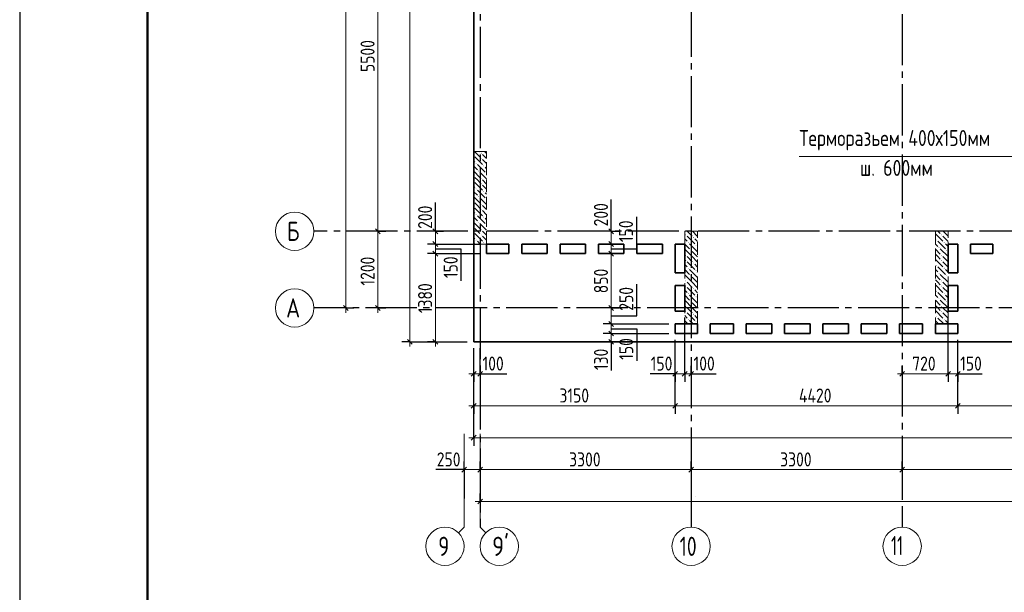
# Model space of a CAD drawing. Header units: millimetres. Extents: x 0 to 61017, y 0 to 42000.
# Tile 2 of 23: x 0 to 15398, y 15950 to 24912. Entities that reach past the tile are written whole.
import ezdxf

# ---------------------------------------------------------------- set-up
doc = ezdxf.new("R2010")
doc.units = ezdxf.units.MM
doc.linetypes.add('______2', pattern=[270, 200, -70])
doc.linetypes.add('______5', pattern=[1100, 800, -100, 100, -100])
for name, color, linetype, lineweight in [('Standard', 7, 'Continuous', 25), ('ЖБ Пилон', 180, 'Continuous', 25), ('Оси', 40, '______5', 18), ('Примечания', 7, 'Continuous', 25), ('Размерная выноска', 7, 'Continuous', 13)]:
    doc.layers.add(name, color=color, linetype=linetype, lineweight=lineweight)
doc.layers.add('ЖБ Перекрытие верхний уровень', color=7, linetype='Continuous', lineweight=25, true_color=0xe0e0ff)
doc.styles.add('GOST 2.304-81', font='txt')
doc.styles.add('ISOCPEUR', font='txt')

msp = doc.modelspace()

# ---------------------------------------------------------------- hatches: boundary and pattern name
at = {"layer": 'ЖБ Пилон', "linetype": 'Continuous', "lineweight": 18, "transparency": 33554687}
for points in [[(7210, 22823), (7217, 22830), (7223, 22823), (7217, 22817)], [(7100, 22787), (7103, 22783), (7100, 22780)], [(7130, 22663), (7137, 22670), (7143, 22663), (7137, 22657)], [(7210, 22743), (7217, 22750), (7223, 22743), (7217, 22737)], [(7170, 22543), (7177, 22550), (7183, 22543), (7177, 22537)], [(7250, 22623), (7257, 22630), (7263, 22623), (7257, 22617)], [(7290, 22503), (7297, 22510), (7300, 22507), (7300, 22500), (7297, 22497)], [(7100, 22467), (7103, 22463), (7100, 22460)], [(7100, 22387), (7103, 22383), (7100, 22380)], [(7210, 22423), (7217, 22430), (7223, 22423), (7217, 22417)], [(7210, 22343), (7217, 22350), (7223, 22343), (7217, 22337)], [(7130, 22263), (7137, 22270), (7143, 22263), (7137, 22257)], [(7250, 22223), (7257, 22230), (7263, 22223), (7257, 22217)], [(7100, 22067), (7103, 22063), (7100, 22060)], [(7170, 22143), (7177, 22150), (7183, 22143), (7177, 22137)], [(7210, 22023), (7217, 22030), (7223, 22023), (7217, 22017)], [(7290, 22103), (7297, 22110), (7300, 22107), (7300, 22100), (7297, 22097)], [(7100, 21987), (7103, 21983), (7100, 21980)], [(7130, 21863), (7137, 21870), (7143, 21863), (7137, 21857)], [(7210, 21943), (7217, 21950), (7223, 21943), (7217, 21937)], [(7170, 21743), (7177, 21750), (7183, 21743), (7177, 21737)], [(7250, 21823), (7257, 21830), (7263, 21823), (7257, 21817)], [(7100, 21667), (7103, 21663), (7100, 21660)], [(7100, 21587), (7103, 21583), (7100, 21580)], [(7210, 21623), (7217, 21630), (7223, 21623), (7217, 21617)], [(7290, 21703), (7297, 21710), (7300, 21707), (7300, 21700), (7297, 21697)], [(7130, 21463), (7137, 21470), (7143, 21463), (7137, 21457)], [(7210, 21543), (7217, 21550), (7223, 21543), (7217, 21537)], [(7250, 21423), (7257, 21430), (7263, 21423), (7257, 21417)], [(10410, 21543), (10417, 21550), (10423, 21543), (10417, 21537)], [(10450, 21423), (10457, 21430), (10463, 21423), (10457, 21417)], [(10530, 21503), (10537, 21510), (10543, 21503), (10537, 21497)], [(14330, 21463), (14337, 21470), (14343, 21463), (14337, 21457)], [(14410, 21543), (14417, 21550), (14423, 21543), (14417, 21537)], [(14450, 21423), (14457, 21430), (14463, 21423), (14457, 21417)], [(10490, 21303), (10497, 21310), (10503, 21303), (10497, 21297)], [(10570, 21383), (10577, 21390), (10583, 21383), (10577, 21377)], [(14370, 21343), (14377, 21350), (14383, 21343), (14377, 21337)], [(14490, 21303), (14497, 21310), (14503, 21303), (14497, 21297)], [(10410, 21223), (10417, 21230), (10423, 21223), (10417, 21217)], [(10410, 21143), (10417, 21150), (10423, 21143), (10417, 21137)], [(10530, 21103), (10537, 21110), (10543, 21103), (10537, 21097)], [(14410, 21223), (14417, 21230), (14423, 21223), (14417, 21217)], [(14410, 21143), (14417, 21150), (14423, 21143), (14417, 21137)], [(10450, 21023), (10457, 21030), (10463, 21023), (10457, 21017)], [(10570, 20983), (10577, 20990), (10583, 20983), (10577, 20977)], [(14330, 21063), (14337, 21070), (14343, 21063), (14337, 21057)], [(14370, 20943), (14377, 20950), (14383, 20943), (14377, 20937)], [(14450, 21023), (14457, 21030), (14463, 21023), (14457, 21017)], [(10410, 20823), (10417, 20830), (10423, 20823), (10417, 20817)], [(10490, 20903), (10497, 20910), (10503, 20903), (10497, 20897)], [(14410, 20823), (14417, 20830), (14423, 20823), (14417, 20817)], [(14490, 20903), (14497, 20910), (14503, 20903), (14497, 20897)], [(10410, 20743), (10417, 20750), (10423, 20743), (10417, 20737)], [(10530, 20703), (10537, 20710), (10543, 20703), (10537, 20697)], [(14330, 20663), (14337, 20670), (14343, 20663), (14337, 20657)], [(14410, 20743), (14417, 20750), (14423, 20743), (14417, 20737)], [(10450, 20623), (10457, 20630), (10463, 20623), (10457, 20617)], [(10490, 20503), (10497, 20510), (10503, 20503), (10497, 20497)], [(10570, 20583), (10577, 20590), (10583, 20583), (10577, 20577)], [(14370, 20543), (14377, 20550), (14383, 20543), (14377, 20537)], [(14450, 20623), (14457, 20630), (14463, 20623), (14457, 20617)], [(14490, 20503), (14497, 20510), (14503, 20503), (14497, 20497)], [(10410, 20423), (10417, 20430), (10423, 20423), (10417, 20417)], [(10410, 20343), (10417, 20350), (10423, 20343), (10417, 20337)], [(14410, 20423), (14417, 20430), (14423, 20423), (14417, 20417)], [(14410, 20343), (14417, 20350), (14423, 20343), (14417, 20337)], [(10450, 20223), (10457, 20230), (10463, 20223), (10457, 20217)], [(10530, 20303), (10537, 20310), (10543, 20303), (10537, 20297)], [(10570, 20183), (10577, 20190), (10583, 20183), (10577, 20177)], [(14330, 20263), (14337, 20270), (14343, 20263), (14337, 20257)], [(14450, 20223), (14457, 20230), (14463, 20223), (14457, 20217)]]:
    msp.add_hatch(color=7, dxfattribs=at).paths.add_polyline_path(points, flags=16)

# ---------------------------------------------------------------- linework, layer by layer
at = {"layer": 'Standard', "color": 7, "linetype": 'Continuous', "lineweight": 13, "transparency": 33554687}
for p, q in [((5600, 21600), (5600, 27100)), ((6500, 21600), (6500, 21675)), ((9250, 21600), (9250, 21675)), ((6500, 21400), (6500, 21250)), ((6500, 21250), (6500, 19870)), ((9250, 21250), (9250, 20400)), ((5100, 20400), (5100, 20325)), ((5600, 20400), (5600, 20325)), ((9250, 20400), (9250, 20150)), ((9250, 20150), (9250, 20000)), ((6100, 19870), (6100, 19795)), ((6500, 19870), (6500, 19795)), ((9250, 20000), (9250, 19870)), ((9250, 19870), (9250, 19795)), ((7100, 19370), (7025, 19370)), ((7100, 19370), (7200, 19370)), ((7200, 19370), (7275, 19370)), ((10250, 19370), (10175, 19370)), ((10250, 19370), (10400, 19370)), ((10400, 19370), (10500, 19370)), ((10500, 19370), (10575, 19370)), ((13800, 19370), (13725, 19370)), ((14520, 19370), (13800, 19370)), ((14670, 19370), (14520, 19370)), ((14670, 19370), (14745, 19370)), ((7100, 18870), (7025, 18870)), ((7100, 18870), (10250, 18870)), ((10250, 18870), (14670, 18870)), ((14670, 18870), (20770, 18870)), ((6950, 16970), (6950, 18432)), ((7100, 18370), (7025, 18370)), ((7100, 18370), (49710, 18370)), ((7200, 16970), (7200, 18432)), ((6950, 17870), (6875, 17870)), ((6950, 17870), (7200, 17870)), ((7200, 17870), (10500, 17870)), ((10500, 17870), (13800, 17870)), ((13800, 17870), (17720, 17870)), ((7200, 17370), (7125, 17370)), ((49280, 17370), (7200, 17370)), ((6950, 16970), (6862, 16882)), ((7200, 16970), (7288, 16882))]:
    msp.add_line(p, q, dxfattribs=at)
at = {"layer": 'Standard', "color": 251, "linetype": 'Continuous', "lineweight": -3, "true_color": 0x656565, "transparency": 33554687}
for p, q in [((5600, 21600), (5475, 21600)), ((5600, 21600), (5725, 21600)), ((5600, 21600), (5600, 21600)), ((6500, 21600), (6375, 21600)), ((6500, 21600), (6625, 21600)), ((6500, 21600), (6500, 21600)), ((9250, 21600), (9125, 21600)), ((9250, 21600), (9375, 21600)), ((9250, 21600), (9250, 21600)), ((6500, 21400), (6375, 21400)), ((6500, 21250), (6375, 21250)), ((6500, 21400), (6625, 21400)), ((6500, 21250), (6625, 21250)), ((9250, 21400), (9125, 21400)), ((9250, 21250), (9125, 21250)), ((9250, 21400), (9375, 21400)), ((9250, 21400), (9250, 21400)), ((9250, 21250), (9375, 21250)), ((9250, 21250), (9250, 21250)), ((5100, 20400), (4975, 20400)), ((5100, 20400), (5225, 20400)), ((5100, 20400), (5100, 20400)), ((5600, 20400), (5475, 20400)), ((5600, 20400), (5725, 20400)), ((5600, 20400), (5600, 20400)), ((9250, 20400), (9125, 20400)), ((9250, 20400), (9375, 20400)), ((9250, 20400), (9250, 20400)), ((9250, 20150), (9125, 20150)), ((9250, 20150), (9375, 20150)), ((6100, 19870), (5975, 19870)), ((6100, 19870), (6225, 19870)), ((6100, 19870), (7000, 19870)), ((6500, 19870), (6375, 19870)), ((6500, 19870), (6625, 19870)), ((6500, 19870), (7000, 19870)), ((9250, 20000), (9125, 20000)), ((9250, 19870), (9125, 19870)), ((9250, 20000), (9375, 20000)), ((9250, 19870), (9375, 19870)), ((9250, 19870), (9250, 19870)), ((7100, 18870), (7100, 19770)), ((7100, 18370), (7100, 19770)), ((7100, 19370), (7100, 19770)), ((7200, 19370), (7200, 19770)), ((7100, 19370), (7100, 19495)), ((7200, 19370), (7200, 19495)), ((10250, 19370), (10250, 19495)), ((10400, 19370), (10400, 19495)), ((10500, 19370), (10500, 19495)), ((13800, 19370), (13800, 19495)), ((14520, 19370), (14520, 19495)), ((14670, 19370), (14670, 19495)), ((7100, 19370), (7100, 19245)), ((7200, 19370), (7200, 19245)), ((10250, 19370), (10250, 19245)), ((10400, 19370), (10400, 19245)), ((10500, 19370), (10500, 19245)), ((10500, 19370), (10500, 19190)), ((13800, 19370), (13800, 19245)), ((13800, 19370), (13800, 19305)), ((14520, 19370), (14520, 19245)), ((14670, 19370), (14670, 19245)), ((7100, 18870), (7100, 18995)), ((10250, 18870), (10250, 18995)), ((14670, 18870), (14670, 18995)), ((7100, 18870), (7100, 18745)), ((10250, 18870), (10250, 18745)), ((14670, 18870), (14670, 18745)), ((7100, 18370), (7100, 18495)), ((7100, 18370), (7100, 18245)), ((6950, 17870), (6950, 17995)), ((6950, 17870), (6950, 17745)), ((6950, 17870), (6950, 17418)), ((7200, 17870), (7200, 17995)), ((7200, 17870), (7200, 17745)), ((7200, 17870), (7200, 17418)), ((10500, 17870), (10500, 17995)), ((10500, 17870), (10500, 17745)), ((10500, 17870), (10500, 17418)), ((13800, 17870), (13800, 17995)), ((13800, 17870), (13800, 17745)), ((13800, 17870), (13800, 17418)), ((7200, 17370), (7200, 17495)), ((7200, 17370), (7200, 17245)), ((7200, 17370), (7200, 17370))]:
    msp.add_line(p, q, dxfattribs=at)
at = {"layer": 'Standard', "color": 7, "linetype": 'Continuous', "lineweight": 25, "transparency": 33554687}
for p, q in [((5638, 21562), (5562, 21638)), ((6462, 21638), (6538, 21562)), ((9212, 21638), (9288, 21562)), ((6462, 21438), (6538, 21362)), ((9212, 21438), (9288, 21362)), ((6462, 21287), (6538, 21212)), ((9212, 21287), (9288, 21212)), ((5138, 20362), (5062, 20438)), ((5638, 20362), (5562, 20438)), ((9212, 20438), (9288, 20362)), ((9212, 20187), (9288, 20112)), ((9212, 20038), (9288, 19962)), ((6062, 19907), (6138, 19833)), ((6462, 19907), (6538, 19833)), ((9212, 19907), (9288, 19833)), ((7062, 19333), (7138, 19407)), ((7162, 19333), (7238, 19407)), ((10212, 19333), (10288, 19407)), ((10362, 19333), (10438, 19407)), ((10462, 19333), (10538, 19407)), ((13838, 19407), (13762, 19333)), ((14558, 19407), (14483, 19333)), ((14707, 19407), (14633, 19333)), ((7062, 18833), (7138, 18907)), ((10212, 18833), (10288, 18907)), ((14633, 18833), (14707, 18907)), ((7062, 18333), (7138, 18407)), ((6912, 17833), (6988, 17907)), ((7162, 17833), (7238, 17907)), ((10462, 17833), (10538, 17907)), ((13762, 17833), (13838, 17907)), ((7238, 17407), (7162, 17333))]:
    msp.add_line(p, q, dxfattribs=at)
at = {"layer": 'Standard', "color": 7, "linetype": 'Continuous', "lineweight": 13, "transparency": 33554687}
msp.add_lwpolyline([(0, 0), (59400, 0), (59400, 42000), (0, 42000), (0, 0)], close=True, dxfattribs=at)
at = {"layer": 'Standard', "color": 7, "linetype": 'Continuous', "lineweight": -3, "transparency": 33554687}
msp.add_lwpolyline([(0, 42000), (0, 0), (59400, 0), (59400, 42000), (0, 42000)], dxfattribs=at)
at = {"layer": 'Standard', "color": 7, "linetype": 'Continuous', "lineweight": 25, "transparency": 33554687}
msp.add_lwpolyline([(0, 42000), (0, 0), (59400, 0), (59400, 42000), (0, 42000)], dxfattribs=at)
at = {"layer": 'Standard', "color": 7, "linetype": 'Continuous', "lineweight": 13, "transparency": 33554687}
for points in [[(59400, 42000), (0, 42000), (0, 0), (59400, 0), (59400, 42000)], [(5100, 20400), (5100, 29236), (5100, 29236), (5100, 38900)], [(6100, 34830), (6100, 26930), (6100, 26930), (6100, 19870)], [(5600, 20400), (5600, 20655), (5600, 20655), (5600, 21600)], [(6500, 21600), (6500, 21543), (6500, 21543), (6500, 21453), (6500, 21453), (6500, 21400)], [(9250, 21600), (9250, 21583), (9250, 21583), (9250, 21543), (9250, 21543), (9250, 21437), (9250, 21437), (9250, 21400)], [(9250, 21400), (9250, 21361), (9250, 21361), (9250, 21250)]]:
    msp.add_lwpolyline(points, dxfattribs=at)
at = {"layer": 'Standard', "color": 7, "linetype": 'Continuous', "lineweight": 50, "transparency": 33554687}
msp.add_lwpolyline([(2000, 41500), (58900, 41500), (58900, 500), (2000, 500), (2000, 41500)], close=True, dxfattribs=at)
at = {"layer": 'Standard', "color": 251, "linetype": 'Continuous', "lineweight": -3, "true_color": 0x656565, "transparency": 33554687}
for points in [[(6500, 21400), (6589, 21400), (6589, 21400), (7200, 21400)], [(6500, 21250), (6667, 21250), (6667, 21250), (7200, 21250)], [(10400, 19370), (10400, 19387), (10400, 19387), (10400, 19645), (10400, 19645), (10400, 20250)], [(14520, 19370), (14520, 19387), (14520, 19387), (14520, 20250)], [(9250, 20150), (9516, 20150), (9516, 20150), (10150, 20150)], [(9250, 20000), (9544, 20000), (9544, 20000), (10150, 20000)], [(10250, 19370), (10250, 19387), (10250, 19387), (10250, 19576), (10250, 19576), (10250, 19900)], [(10250, 18870), (10250, 18887), (10250, 18887), (10250, 18887), (10250, 18887), (10250, 18887), (10250, 18887), (10250, 18887), (10250, 18887), (10250, 18887), (10250, 18887), (10250, 18887), (10250, 18887), (10250, 18887), (10250, 18887), (10250, 18887), (10250, 18887), (10250, 19722), (10250, 19722), (10250, 19900)], [(14670, 19370), (14670, 19387), (14670, 19387), (14670, 19900)], [(14670, 18870), (14670, 18887), (14670, 18887), (14670, 18887), (14670, 18887), (14670, 18887), (14670, 18887), (14670, 18887), (14670, 18887), (14670, 18887), (14670, 18887), (14670, 18887), (14670, 18887), (14670, 18887), (14670, 18887), (14670, 19900)]]:
    msp.add_lwpolyline(points, dxfattribs=at)
at = {"layer": 'ЖБ Перекрытие верхний уровень', "color": 7, "linetype": 'Continuous', "lineweight": 35, "transparency": 33554687}
for p, q in [((7100, 34500), (7100, 19870)), ((7300, 21250), (7300, 21400)), ((7300, 21400), (7650, 21400)), ((7650, 21250), (7300, 21250)), ((7650, 21400), (7650, 21250)), ((7850, 21250), (7850, 21400)), ((7850, 21400), (8250, 21400)), ((8250, 21250), (7850, 21250)), ((8250, 21400), (8250, 21250)), ((8450, 21400), (8850, 21400)), ((8450, 21250), (8450, 21400)), ((8850, 21250), (8450, 21250)), ((8850, 21400), (8850, 21250)), ((9050, 21250), (9050, 21400)), ((9050, 21400), (9450, 21400)), ((9450, 21250), (9050, 21250)), ((9450, 21400), (9450, 21250)), ((9650, 21250), (9650, 21400)), ((9650, 21400), (10050, 21400)), ((10050, 21250), (9650, 21250)), ((10050, 21400), (10050, 21250)), ((10250, 20950), (10250, 21400)), ((10250, 21400), (10400, 21400)), ((10400, 21400), (10400, 20950)), ((14520, 20950), (14520, 21400)), ((14520, 21400), (14670, 21400)), ((14670, 21400), (14670, 20950)), ((14870, 21400), (15220, 21400)), ((14870, 21250), (14870, 21400)), ((15220, 21250), (14870, 21250)), ((15220, 21400), (15220, 21250)), ((10400, 20950), (10250, 20950)), ((14670, 20950), (14520, 20950)), ((10250, 20350), (10250, 20750)), ((10250, 20750), (10400, 20750)), ((10400, 20750), (10400, 20350)), ((14520, 20350), (14520, 20750)), ((14520, 20750), (14670, 20750)), ((14670, 20750), (14670, 20350)), ((10400, 20350), (10250, 20350)), ((14670, 20350), (14520, 20350)), ((10250, 20000), (10250, 20150)), ((10250, 20150), (10600, 20150)), ((10600, 20150), (10600, 20000)), ((10800, 20150), (11160, 20150)), ((10800, 20000), (10800, 20150)), ((11160, 20150), (11160, 20000)), ((11360, 20000), (11360, 20150)), ((11360, 20150), (11760, 20150)), ((11760, 20150), (11760, 20000)), ((11960, 20000), (11960, 20150)), ((11960, 20150), (12360, 20150)), ((12360, 20150), (12360, 20000)), ((12560, 20000), (12560, 20150)), ((12560, 20150), (12960, 20150)), ((12960, 20150), (12960, 20000)), ((13160, 20000), (13160, 20150)), ((13160, 20150), (13560, 20150)), ((13560, 20150), (13560, 20000)), ((13760, 20000), (13760, 20150)), ((13760, 20150), (14120, 20150)), ((14120, 20150), (14120, 20000)), ((14320, 20000), (14320, 20150)), ((14320, 20150), (14670, 20150)), ((14670, 20150), (14670, 20000)), ((7100, 19870), (28240, 19870)), ((10600, 20000), (10250, 20000)), ((11160, 20000), (10800, 20000)), ((11760, 20000), (11360, 20000)), ((12360, 20000), (11960, 20000)), ((12960, 20000), (12560, 20000)), ((13560, 20000), (13160, 20000)), ((14120, 20000), (13760, 20000)), ((14670, 20000), (14320, 20000))]:
    msp.add_line(p, q, dxfattribs=at)
at = {"layer": 'ЖБ Пилон', "color": 253, "linetype": '______2', "lineweight": 13, "true_color": 0xa0a0a0, "transparency": 33554687}
for p, q in [((7100, 22850), (7100, 21400)), ((7300, 22850), (7100, 22850)), ((7300, 21400), (7300, 22850)), ((10400, 21600), (10400, 20150)), ((10600, 21600), (10400, 21600)), ((10600, 20150), (10600, 21600)), ((14320, 21600), (14320, 20150)), ((14520, 21600), (14320, 21600)), ((14520, 20150), (14520, 21600)), ((7100, 21400), (7300, 21400)), ((10400, 20150), (10600, 20150)), ((14320, 20150), (14520, 20150))]:
    msp.add_line(p, q, dxfattribs=at)
at = {"layer": 'ЖБ Пилон', "color": 9, "linetype": 'Continuous', "lineweight": 18, "true_color": 0xc7c7c7, "transparency": 33554687}
for p, q in [((7157, 22803), (7117, 22843)), ((7197, 22763), (7157, 22803)), ((7190, 22850), (7197, 22843)), ((7237, 22803), (7300, 22740)), ((7300, 22820), (7270, 22850)), ((7100, 22700), (7117, 22683)), ((7117, 22763), (7237, 22643)), ((7157, 22643), (7277, 22523)), ((7237, 22723), (7300, 22660)), ((7100, 22620), (7157, 22563)), ((7100, 22540), (7197, 22443)), ((7300, 22420), (7197, 22523)), ((7300, 22580), (7277, 22603)), ((7157, 22403), (7117, 22443)), ((7117, 22363), (7237, 22243)), ((7197, 22363), (7157, 22403)), ((7237, 22403), (7300, 22340)), ((7100, 22300), (7117, 22283)), ((7100, 22220), (7157, 22163)), ((7157, 22243), (7277, 22123)), ((7237, 22323), (7300, 22260)), ((7300, 22180), (7277, 22203)), ((7100, 22140), (7197, 22043)), ((7157, 22003), (7117, 22043)), ((7300, 22020), (7197, 22123)), ((7100, 21900), (7117, 21883)), ((7117, 21963), (7237, 21843)), ((7197, 21963), (7157, 22003)), ((7237, 22003), (7300, 21940)), ((7237, 21923), (7300, 21860)), ((7100, 21820), (7157, 21763)), ((7100, 21740), (7197, 21643)), ((7157, 21843), (7277, 21723)), ((7300, 21620), (7197, 21723)), ((7300, 21780), (7277, 21803)), ((7157, 21603), (7117, 21643)), ((7117, 21563), (7237, 21443)), ((7197, 21563), (7157, 21603)), ((7237, 21603), (7300, 21540)), ((10440, 21600), (10517, 21523)), ((10520, 21600), (10597, 21523)), ((14320, 21560), (14437, 21443)), ((14397, 21563), (14360, 21600)), ((14440, 21600), (14517, 21523)), ((7100, 21500), (7117, 21483)), ((7100, 21420), (7120, 21400)), ((7157, 21443), (7200, 21400)), ((7237, 21523), (7300, 21460)), ((7280, 21400), (7277, 21403)), ((10400, 21480), (10437, 21443)), ((10437, 21523), (10557, 21403)), ((10597, 21283), (10477, 21403)), ((10597, 21443), (10557, 21483)), ((10600, 21440), (10597, 21443)), ((14357, 21443), (14477, 21323)), ((14437, 21523), (14520, 21440)), ((14520, 21360), (14477, 21403)), ((10400, 21400), (10477, 21323)), ((10517, 21203), (10400, 21320)), ((10517, 21283), (10597, 21203)), ((10597, 21363), (10600, 21360)), ((10597, 21283), (10600, 21280)), ((14320, 21400), (14357, 21363)), ((14320, 21320), (14397, 21243)), ((14517, 21203), (14397, 21323)), ((14517, 21283), (14520, 21280)), ((10437, 21203), (10517, 21123)), ((10437, 21123), (10557, 21003)), ((10517, 21203), (10597, 21123)), ((10597, 21203), (10600, 21200)), ((14357, 21203), (14320, 21240)), ((14320, 21160), (14437, 21043)), ((14397, 21163), (14357, 21203)), ((14437, 21203), (14517, 21123)), ((14437, 21123), (14520, 21040)), ((14517, 21203), (14520, 21200)), ((10400, 21080), (10437, 21043)), ((10400, 21000), (10477, 20923)), ((10597, 20883), (10477, 21003)), ((10597, 21043), (10557, 21083)), ((10600, 21040), (10597, 21043)), ((10597, 20963), (10600, 20960)), ((14320, 21000), (14357, 20963)), ((14357, 21043), (14477, 20923)), ((14520, 20960), (14477, 21003)), ((10517, 20803), (10400, 20920)), ((10437, 20803), (10517, 20723)), ((10517, 20883), (10597, 20803)), ((10517, 20803), (10597, 20723)), ((10597, 20883), (10600, 20880)), ((10597, 20803), (10600, 20800)), ((14320, 20920), (14397, 20843)), ((14357, 20803), (14320, 20840)), ((14397, 20763), (14357, 20803)), ((14517, 20803), (14397, 20923)), ((14437, 20803), (14517, 20723)), ((14517, 20883), (14520, 20880)), ((14517, 20803), (14520, 20800)), ((10400, 20680), (10437, 20643)), ((10437, 20723), (10557, 20603)), ((10597, 20643), (10557, 20683)), ((10600, 20640), (10597, 20643)), ((14320, 20760), (14437, 20643)), ((14357, 20643), (14477, 20523)), ((14437, 20723), (14520, 20640)), ((10400, 20600), (10477, 20523)), ((10517, 20403), (10400, 20520)), ((10597, 20483), (10477, 20603)), ((10517, 20483), (10597, 20403)), ((10597, 20563), (10600, 20560)), ((10597, 20483), (10600, 20480)), ((14320, 20600), (14357, 20563)), ((14320, 20520), (14397, 20443)), ((14517, 20403), (14397, 20523)), ((14520, 20560), (14477, 20603)), ((14517, 20483), (14520, 20480)), ((10437, 20403), (10517, 20323)), ((10517, 20403), (10597, 20323)), ((10597, 20403), (10600, 20400)), ((14357, 20403), (14320, 20440)), ((14320, 20360), (14437, 20243)), ((14397, 20363), (14357, 20403)), ((14437, 20403), (14517, 20323)), ((14517, 20403), (14520, 20400)), ((10400, 20280), (10437, 20243)), ((10400, 20200), (10450, 20150)), ((10437, 20323), (10557, 20203)), ((10530, 20150), (10477, 20203)), ((10597, 20243), (10557, 20283)), ((10600, 20240), (10597, 20243)), ((14320, 20200), (14357, 20163)), ((14357, 20243), (14450, 20150)), ((14437, 20323), (14520, 20240)), ((14520, 20160), (14477, 20203)), ((10597, 20163), (10600, 20160))]:
    msp.add_line(p, q, dxfattribs=at)
at = {"layer": 'Оси', "color": 8, "linetype": '______5', "lineweight": -3, "transparency": 33554687}
for p, q in [((13800, 37100), (13800, 16970)), ((7200, 35800), (7200, 16970)), ((10500, 35030), (10500, 16970)), ((49910, 21600), (4600, 21600)), ((50210, 20400), (4600, 20400)), ((10574, 17456), (10574, 17456))]:
    msp.add_line(p, q, dxfattribs=at)
at = {"layer": 'Оси', "color": 7, "linetype": 'Continuous', "lineweight": 13, "transparency": 33554687}
for centre in [(4300, 21600), (4300, 20400), (6650, 16670), (7500, 16670), (10500, 16670), (13800, 16670)]:
    msp.add_circle(centre, 300, dxfattribs=at)
at = {"layer": 'Примечания', "color": 7, "linetype": 'Continuous', "lineweight": 13, "transparency": 33554687}
msp.add_lwpolyline([(12192, 22772), (15630, 22772), (15630, 21400)], dxfattribs=at)
at = {"layer": 'Размерная выноска', "color": 7, "linetype": 'Continuous', "lineweight": 25, "transparency": 33554687}
for p, q in [((6500, 21600), (6500, 22050)), ((9250, 21600), (9250, 22100)), ((9250, 19870), (9250, 19420)), ((7200, 19370), (7620, 19370)), ((10250, 19370), (9860, 19370)), ((10500, 19370), (10890, 19370)), ((14670, 19370), (15050, 19370)), ((6950, 17870), (6510, 17870))]:
    msp.add_line(p, q, dxfattribs=at)
for points in [[(9250, 21325), (9650, 21325), (9650, 21825)], [(6500, 21325), (6900, 21325), (6900, 20825)], [(9250, 20275), (9650, 20275), (9650, 20775)], [(9250, 20075), (9650, 20075), (9650, 19575)]]:
    msp.add_lwpolyline(points, dxfattribs=at)

# ---------------------------------------------------------------- texts
at = {"layer": 'Standard', "color": 7, "linetype": 'Continuous', "lineweight": 25, "transparency": 33554687, "char_height": 220, "attachment_point": 7, "rotation": 90, "style": 'GOST 2.304-81'}
for s, insert, width in [('5500', (5550, 24092), 641.48), ('200', (6450, 21638), 531.97), ('200', (9200, 21677), 531.97), ('150', (9591, 21431), 469.5), ('1200', (5550, 20750), 625.73), ('150', (6850, 20868), 469.51), ('850', (9200, 20630), 516.4), ('1380', (6450, 20318), 610.16), ('250', (9595, 20357), 516.4), ('150', (9595, 19589), 469.51), ('130', (9200, 19428), 469.51)]:
    msp.add_mtext(s, dxfattribs=dict(at, insert=insert, width=width))
at = {"layer": 'Standard', "color": 7, "linetype": 'Continuous', "lineweight": 25, "transparency": 33554687, "char_height": 220, "attachment_point": 7, "style": 'GOST 2.304-81'}
for s, insert, width in [('100', (7238, 19420), 485.09), ('150', (9868, 19420), 469.51), ('100', (10538, 19420), 485.08), ('720', (13957, 19420), 531.97), ('150', (14707, 19420), 469.51), ('3150', (8440, 18920), 594.59), ('4420', (12186, 18920), 672.62), ('250', (6522, 17920), 516.39), ('3300', (8592, 17920), 641.48), ('3300', (11892, 17920), 641.48)]:
    msp.add_mtext(s, dxfattribs=dict(at, insert=insert, width=width))
at = {"layer": 'Оси', "color": 7, "linetype": 'Continuous', "lineweight": 25, "transparency": 33554687, "char_height": 300, "attachment_point": 7, "style": 'ISOCPEUR'}
for s, insert, width in [('\\W0.80;Б', (4180, 21450), 359.83), ('\\W0.82;А', (4165, 20250), 392.65), ('\\W0.78;9', (6545, 16520), 326.42), ("\\W0.84;9'", (7389, 16520), 440.65), ('\\W0.75;10', (10320, 16520), 472.27), ('\\W0.63;11', (13626, 16530), 393.75)]:
    msp.add_mtext(s, dxfattribs=dict(at, insert=insert, width=width))
at = {"layer": 'Примечания', "color": 7, "linetype": 'Continuous', "lineweight": 25, "transparency": 33554687, "char_height": 250, "attachment_point": 7, "style": 'GOST 2.304-81'}
for s, insert, width in [('Терморазьем\\~400х150мм', (12192, 22867), 3189.08), ('ш.\\~600мм', (13142, 22467), 1279.44)]:
    msp.add_mtext(s, dxfattribs=dict(at, insert=insert, width=width))

doc.saveas('drawing.dxf')
